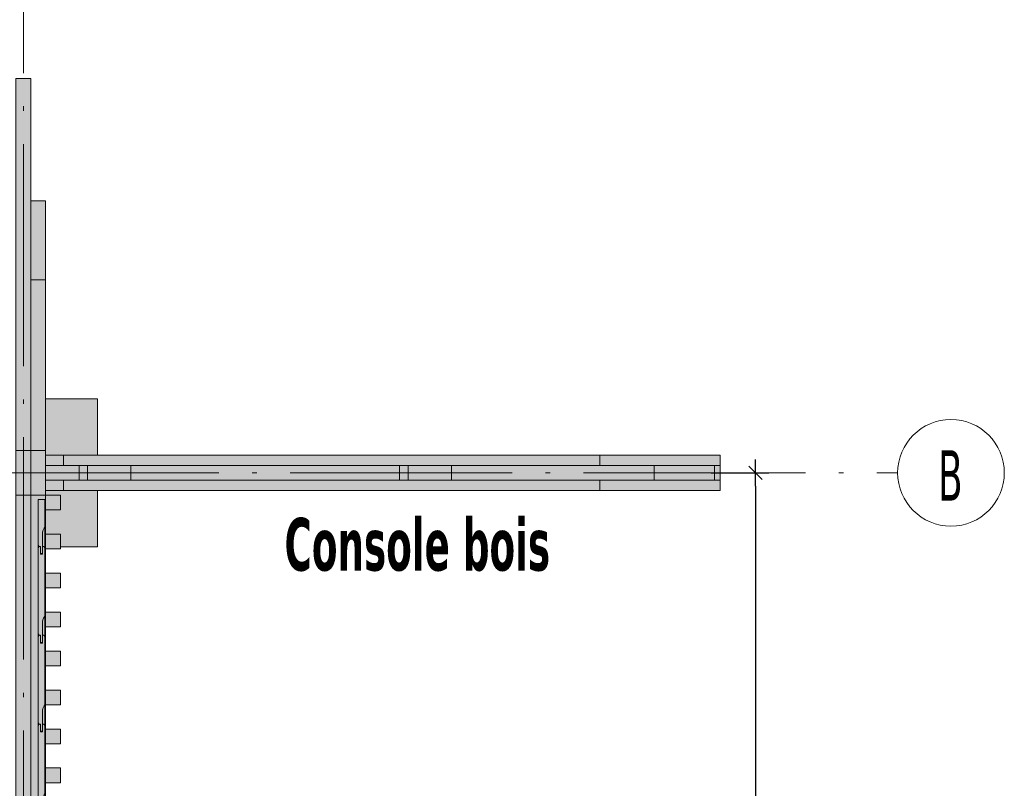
# Model space of a CAD drawing. Header units: millimetres. Extents: x 0 to 1517, y -116 to 725.
# Tile 95 of 256: x 785 to 829, y 135 to 169. Entities that reach past the tile are written whole.
import ezdxf

# ---------------------------------------------------------------- set-up
doc = ezdxf.new("R2010")
doc.units = ezdxf.units.MM
doc.linetypes.add('CADWORK_5', pattern=[13.2, 10, -1.5, 0.2, -1.5])
doc.layers.add('Ech.1_75', color=7, linetype='Continuous')
doc.styles.add('tahoma-', font='txt', dxfattribs={"height": 1})
doc.styles.add('tahoma-b', font='txt', dxfattribs={"height": 1})
doc.styles.add('tahoma-z-r', font='txt', dxfattribs={"width": 0.704918})
doc.dimstyles.new('ISO-25', dxfattribs={"dimtxt": 2.5, "dimasz": 2.5, "dimexe": 1.25, "dimexo": 0.625, "dimtad": 1, "dimtxsty": 'Standard', "dimcen": 2.5, "dimadec": 0, "dimazin": 0, "dimtfac": 1, "dimtmove": 0, "dimatfit": 3, "dimfxl": 1, "dimarcsym": 0})

# ---------------------------------------------------------------- blocks, each defined once
blk = doc.blocks.new('cw-dimension-symbol2')
at = {"color": 0, "linetype": 'Continuous', "lineweight": -2}
for p, q in [((-1, 0), (1, 0)), ((-0.5, -0.5), (0.5, 0.5))]:
    blk.add_line(p, q, dxfattribs=at)
blk = doc.blocks.new('*D211')
at = {"layer": 'Defpoints', "color": 0}
for p in [(816.193, 148.988), (816.193, 93.655), (818.193, 93.655)]:
    blk.add_point(p, dxfattribs=at)
at = {"layer": 'Ech.1_75', "color": 0, "linetype": 'Continuous', "lineweight": -2}
for p, q in [((816.193, 148.988), (818.793, 148.988)), ((818.193, 148.388), (818.193, 94.255)), ((816.193, 93.655), (818.793, 93.655))]:
    blk.add_line(p, q, dxfattribs=at)
at = {"layer": 'Ech.1_75', "color": 0, "lineweight": -2, "xscale": 0.6000000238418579, "yscale": 0.6000000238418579, "zscale": 0.6000000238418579}
for p, rotation in [((818.193, 148.988), 90), ((818.193, 93.655), 270)]:
    blk.add_blockref('cw-dimension-symbol2', p, dxfattribs=dict(at, rotation=rotation))
at = {"layer": 'Ech.1_75', "color": 7, "linetype": 'Continuous', "lineweight": 5, "insert": (815.943, 121.322), "char_height": 2.5, "attachment_point": 5, "rotation": 90, "style": 'tahoma-z-r'}
blk.add_mtext('4150', dxfattribs=at)

msp = doc.modelspace()

# ---------------------------------------------------------------- hatches: boundary and pattern name
at = {"layer": 'Ech.1_75', "linetype": 'Continuous', "lineweight": 5, "true_color": 0xd4c4b3, "transparency": 33554687}
for points in [[(784.916, 88.6), (785.582, 88.6), (785.582, 166.736), (784.916, 166.736), (784.916, 88.6)], [(785.582, 157.678), (786.249, 157.678), (786.249, 161.233), (785.582, 161.233), (785.582, 157.678)], [(785.582, 149.988), (786.249, 149.988), (786.249, 157.678), (785.582, 157.678), (785.582, 149.988)], [(786.249, 148.655), (787.752, 148.655), (787.752, 149.322), (786.249, 149.322), (786.249, 148.655)], [(790.08, 148.655), (802.179, 148.655), (802.179, 149.322), (790.08, 149.322), (790.08, 148.655)], [(804.508, 148.655), (813.633, 148.655), (813.633, 149.322), (804.508, 149.322), (804.508, 148.655)], [(816.607, 149.322), (816.349, 149.322), (816.349, 148.655), (816.607, 148.655), (816.607, 149.322)], [(785.582, 94.655), (785.916, 94.655), (785.916, 147.788), (786.209, 147.788), (786.209, 94.655), (786.249, 94.655), (786.249, 147.988), (785.582, 147.988), (785.582, 94.655)]]:
    msp.add_hatch(color=9, dxfattribs=at).paths.add_polyline_path(points)
at = {"layer": 'Ech.1_75', "linetype": 'Continuous', "lineweight": 5, "true_color": 0xf3f3f3, "transparency": 33554687}
for points in [[(788.582, 152.322), (786.249, 152.322), (786.249, 149.788), (788.582, 149.788), (788.582, 152.322)], [(788.582, 148.188), (786.249, 148.188), (786.249, 147.988), (786.916, 147.988), (786.916, 147.322), (786.249, 147.322), (786.249, 146.233), (786.916, 146.233), (786.916, 145.655), (788.582, 145.655), (788.582, 148.188)]]:
    msp.add_hatch(color=7, dxfattribs=at).paths.add_polyline_path(points)
at = {"layer": 'Ech.1_75', "linetype": 'Continuous', "lineweight": 5, "true_color": 0xf7d1b3, "transparency": 33554687}
for points in [[(785.582, 149.988), (784.916, 149.988), (784.916, 147.988), (785.582, 147.988), (785.582, 149.988)], [(787.752, 148.655), (788.14, 148.655), (788.14, 149.322), (787.752, 149.322), (787.752, 148.655)], [(788.14, 148.655), (790.08, 148.655), (790.08, 149.322), (788.14, 149.322), (788.14, 148.655)], [(802.179, 148.655), (802.568, 148.655), (802.568, 149.322), (802.179, 149.322), (802.179, 148.655)], [(802.568, 148.655), (804.508, 148.655), (804.508, 149.322), (802.568, 149.322), (802.568, 148.655)], [(813.633, 148.655), (816.349, 148.655), (816.349, 149.322), (813.633, 149.322), (813.633, 148.655)]]:
    msp.add_hatch(color=254, dxfattribs=at).paths.add_polyline_path(points)
at = {"layer": 'Ech.1_75', "linetype": 'Continuous', "lineweight": 5, "true_color": 0xe0c8b3, "transparency": 33554687}
msp.add_hatch(color=9, dxfattribs=at).paths.add_polyline_path([(786.249, 149.988), (785.582, 149.988), (785.582, 147.988), (786.249, 147.988), (786.249, 149.988)])
at = {"layer": 'Ech.1_75', "linetype": 'Continuous', "lineweight": 5, "true_color": 0xe3bbbb, "transparency": 33554687}
for points in [[(787.049, 149.788), (786.249, 149.788), (786.249, 149.322), (787.049, 149.322), (787.049, 149.788)], [(786.249, 148.188), (787.049, 148.188), (787.049, 148.655), (786.249, 148.655), (786.249, 148.188)]]:
    msp.add_hatch(color=9, dxfattribs=at).paths.add_polyline_path(points)
at = {"layer": 'Ech.1_75', "linetype": 'Continuous', "lineweight": 5, "true_color": 0xe0d9d1, "transparency": 33554687}
for points in [[(811.195, 149.788), (787.049, 149.788), (787.049, 149.322), (811.195, 149.322), (811.195, 149.788)], [(816.607, 149.788), (811.195, 149.788), (811.195, 149.322), (816.607, 149.322), (816.607, 149.788)], [(787.049, 148.188), (811.195, 148.188), (811.195, 148.655), (787.049, 148.655), (787.049, 148.188)], [(816.607, 148.655), (811.195, 148.655), (811.195, 148.188), (816.607, 148.188), (816.607, 148.655)]]:
    msp.add_hatch(color=254, dxfattribs=at).paths.add_polyline_path(points)
at = {"layer": 'Ech.1_75', "linetype": 'Continuous', "lineweight": 5, "true_color": 0xeae1d7, "transparency": 33554687}
for points in [[(785.956, 145.678), (786.022, 145.678), (786.022, 145.352), (786.102, 145.352), (786.102, 146.144), (786.102, 146.154), (786.106, 146.224), (786.115, 146.301), (786.131, 146.373), (786.152, 146.438), (786.179, 146.493), (786.209, 146.537), (786.209, 147.788), (785.916, 147.788), (785.916, 145.767), (785.956, 145.678)], [(786.102, 145.322), (786.109, 145.322), (786.109, 145.678), (786.169, 145.678), (786.209, 145.589), (786.209, 146.537), (786.179, 146.493), (786.152, 146.438), (786.131, 146.373), (786.115, 146.301), (786.106, 146.224), (786.102, 146.154), (786.102, 146.144), (786.102, 145.322)], [(785.916, 145.589), (785.956, 145.678), (785.916, 145.767), (785.916, 145.589)], [(786.109, 145.322), (786.016, 145.322), (786.016, 145.678), (785.956, 145.678), (785.916, 145.589), (785.916, 141.767), (785.956, 141.678), (786.022, 141.678), (786.022, 141.352), (786.102, 141.352), (786.102, 142.144), (786.102, 142.154), (786.106, 142.224), (786.115, 142.301), (786.131, 142.373), (786.152, 142.438), (786.179, 142.493), (786.209, 142.537), (786.209, 145.589), (786.169, 145.678), (786.109, 145.678), (786.109, 145.322)], [(786.022, 145.678), (786.016, 145.678), (786.016, 145.322), (786.022, 145.322), (786.022, 145.678)], [(786.022, 145.322), (786.102, 145.322), (786.102, 145.352), (786.022, 145.352), (786.022, 145.322)], [(786.102, 141.322), (786.109, 141.322), (786.109, 141.678), (786.169, 141.678), (786.209, 141.589), (786.209, 142.537), (786.179, 142.493), (786.152, 142.438), (786.131, 142.373), (786.115, 142.301), (786.106, 142.224), (786.102, 142.154), (786.102, 142.144), (786.102, 141.322)], [(785.916, 141.589), (785.956, 141.678), (785.916, 141.767), (785.916, 141.589)], [(786.109, 141.322), (786.016, 141.322), (786.016, 141.678), (785.956, 141.678), (785.916, 141.589), (785.916, 137.767), (785.956, 137.678), (786.022, 137.678), (786.022, 137.352), (786.102, 137.352), (786.102, 138.144), (786.102, 138.154), (786.106, 138.224), (786.115, 138.301), (786.131, 138.373), (786.152, 138.438), (786.179, 138.493), (786.209, 138.537), (786.209, 141.589), (786.169, 141.678), (786.109, 141.678), (786.109, 141.322)], [(786.022, 141.678), (786.016, 141.678), (786.016, 141.322), (786.022, 141.322), (786.022, 141.678)], [(786.022, 141.322), (786.102, 141.322), (786.102, 141.352), (786.022, 141.352), (786.022, 141.322)], [(786.102, 137.322), (786.109, 137.322), (786.109, 137.678), (786.169, 137.678), (786.209, 137.589), (786.209, 138.537), (786.179, 138.493), (786.152, 138.438), (786.131, 138.373), (786.115, 138.301), (786.106, 138.224), (786.102, 138.154), (786.102, 138.144), (786.102, 137.322)], [(785.916, 137.589), (785.956, 137.678), (785.916, 137.767), (785.916, 137.589)], [(786.109, 137.322), (786.016, 137.322), (786.016, 137.678), (785.956, 137.678), (785.916, 137.589), (785.916, 133.767), (785.956, 133.678), (786.022, 133.678), (786.022, 133.352), (786.102, 133.352), (786.102, 134.144), (786.102, 134.154), (786.106, 134.224), (786.115, 134.301), (786.131, 134.373), (786.152, 134.438), (786.179, 134.493), (786.209, 134.537), (786.209, 137.589), (786.169, 137.678), (786.109, 137.678), (786.109, 137.322)], [(786.022, 137.678), (786.016, 137.678), (786.016, 137.322), (786.022, 137.322), (786.022, 137.678)], [(786.022, 137.322), (786.102, 137.322), (786.102, 137.352), (786.022, 137.352), (786.022, 137.322)]]:
    msp.add_hatch(color=254, dxfattribs=at).paths.add_polyline_path(points)
at = {"layer": 'Ech.1_75', "linetype": 'Continuous', "lineweight": 5, "true_color": 0xeaddd7, "transparency": 33554687}
for points in [[(786.916, 147.988), (786.249, 147.988), (786.249, 147.322), (786.916, 147.322), (786.916, 147.988)], [(786.916, 146.233), (786.249, 146.233), (786.249, 145.566), (786.916, 145.566), (786.916, 146.233)], [(786.916, 144.477), (786.249, 144.477), (786.249, 143.811), (786.916, 143.811), (786.916, 144.477)], [(786.916, 142.722), (786.249, 142.722), (786.249, 142.055), (786.916, 142.055), (786.916, 142.722)], [(786.916, 140.966), (786.249, 140.966), (786.249, 140.3), (786.916, 140.3), (786.916, 140.966)], [(786.916, 139.211), (786.249, 139.211), (786.249, 138.544), (786.916, 138.544), (786.916, 139.211)], [(786.916, 137.455), (786.249, 137.455), (786.249, 136.788), (786.916, 136.788), (786.916, 137.455)], [(786.916, 135.7), (786.249, 135.7), (786.249, 135.033), (786.916, 135.033), (786.916, 135.7)]]:
    msp.add_hatch(color=254, dxfattribs=at).paths.add_polyline_path(points)

# ---------------------------------------------------------------- linework, layer by layer
at = {"layer": 'Ech.1_75', "color": 7, "linetype": 'CADWORK_5', "lineweight": 5}
msp.add_lwpolyline([(785.249, -97.012), (785.249, 215.655)], dxfattribs=at)
at = {"layer": 'Ech.1_75', "color": 7, "linetype": 'Continuous', "lineweight": 5}
for points in [[(784.916, 88.6), (785.582, 88.6), (785.582, 166.736), (784.916, 166.736), (784.916, 88.6)], [(785.582, 157.678), (786.249, 157.678), (786.249, 161.233), (785.582, 161.233), (785.582, 157.678)], [(785.582, 149.988), (786.249, 149.988), (786.249, 157.678), (785.582, 157.678), (785.582, 149.988)], [(788.582, 152.322), (786.249, 152.322), (786.249, 149.788), (788.582, 149.788), (788.582, 152.322)], [(785.582, 149.988), (784.916, 149.988), (784.916, 147.988), (785.582, 147.988), (785.582, 149.988)], [(786.249, 149.988), (785.582, 149.988), (785.582, 147.988), (786.249, 147.988), (786.249, 149.988)], [(787.049, 149.788), (786.249, 149.788), (786.249, 149.322), (787.049, 149.322), (787.049, 149.788)], [(811.195, 149.788), (787.049, 149.788), (787.049, 149.322), (811.195, 149.322), (811.195, 149.788)], [(816.607, 149.788), (811.195, 149.788), (811.195, 149.322), (816.607, 149.322), (816.607, 149.788)], [(786.249, 148.655), (787.752, 148.655), (787.752, 149.322), (786.249, 149.322), (786.249, 148.655)], [(787.752, 148.655), (788.14, 148.655), (788.14, 149.322), (787.752, 149.322), (787.752, 148.655)], [(788.14, 148.655), (790.08, 148.655), (790.08, 149.322), (788.14, 149.322), (788.14, 148.655)], [(790.08, 148.655), (802.179, 148.655), (802.179, 149.322), (790.08, 149.322), (790.08, 148.655)], [(802.179, 148.655), (802.568, 148.655), (802.568, 149.322), (802.179, 149.322), (802.179, 148.655)], [(802.568, 148.655), (804.508, 148.655), (804.508, 149.322), (802.568, 149.322), (802.568, 148.655)], [(804.508, 148.655), (813.633, 148.655), (813.633, 149.322), (804.508, 149.322), (804.508, 148.655)], [(813.633, 148.655), (816.349, 148.655), (816.349, 149.322), (813.633, 149.322), (813.633, 148.655)], [(816.607, 149.322), (816.349, 149.322), (816.349, 148.655), (816.607, 148.655), (816.607, 149.322)], [(786.249, 148.188), (787.049, 148.188), (787.049, 148.655), (786.249, 148.655), (786.249, 148.188)], [(787.049, 148.188), (811.195, 148.188), (811.195, 148.655), (787.049, 148.655), (787.049, 148.188)], [(816.607, 148.655), (811.195, 148.655), (811.195, 148.188), (816.607, 148.188), (816.607, 148.655)], [(788.582, 148.188), (786.249, 148.188), (786.249, 147.988), (786.916, 147.988), (786.916, 147.322), (786.249, 147.322), (786.249, 146.233), (786.916, 146.233), (786.916, 145.655), (788.582, 145.655), (788.582, 148.188)], [(785.582, 94.655), (785.916, 94.655), (785.916, 147.788), (786.209, 147.788), (786.209, 94.655), (786.249, 94.655), (786.249, 147.988), (785.582, 147.988), (785.582, 94.655)], [(785.956, 145.678), (786.022, 145.678), (786.022, 145.352), (786.102, 145.352), (786.102, 146.144), (786.102, 146.154), (786.106, 146.224), (786.115, 146.301), (786.131, 146.373), (786.152, 146.438), (786.179, 146.493), (786.209, 146.537), (786.209, 147.788), (785.916, 147.788), (785.916, 145.767), (785.956, 145.678)], [(786.916, 147.988), (786.249, 147.988), (786.249, 147.322), (786.916, 147.322), (786.916, 147.988)], [(786.102, 145.322), (786.109, 145.322), (786.109, 145.678), (786.169, 145.678), (786.209, 145.589), (786.209, 146.537), (786.179, 146.493), (786.152, 146.438), (786.131, 146.373), (786.115, 146.301), (786.106, 146.224), (786.102, 146.154), (786.102, 146.144), (786.102, 145.322)], [(786.916, 146.233), (786.249, 146.233), (786.249, 145.566), (786.916, 145.566), (786.916, 146.233)], [(785.916, 145.589), (785.956, 145.678), (785.916, 145.767), (785.916, 145.589)], [(786.109, 145.322), (786.016, 145.322), (786.016, 145.678), (785.956, 145.678), (785.916, 145.589), (785.916, 141.767), (785.956, 141.678), (786.022, 141.678), (786.022, 141.352), (786.102, 141.352), (786.102, 142.144), (786.102, 142.154), (786.106, 142.224), (786.115, 142.301), (786.131, 142.373), (786.152, 142.438), (786.179, 142.493), (786.209, 142.537), (786.209, 145.589), (786.169, 145.678), (786.109, 145.678), (786.109, 145.322)], [(786.022, 145.678), (786.016, 145.678), (786.016, 145.322), (786.022, 145.322), (786.022, 145.678)], [(786.022, 145.322), (786.102, 145.322), (786.102, 145.352), (786.022, 145.352), (786.022, 145.322)], [(786.916, 144.477), (786.249, 144.477), (786.249, 143.811), (786.916, 143.811), (786.916, 144.477)], [(786.916, 142.722), (786.249, 142.722), (786.249, 142.055), (786.916, 142.055), (786.916, 142.722)], [(786.102, 141.322), (786.109, 141.322), (786.109, 141.678), (786.169, 141.678), (786.209, 141.589), (786.209, 142.537), (786.179, 142.493), (786.152, 142.438), (786.131, 142.373), (786.115, 142.301), (786.106, 142.224), (786.102, 142.154), (786.102, 142.144), (786.102, 141.322)], [(785.916, 141.589), (785.956, 141.678), (785.916, 141.767), (785.916, 141.589)], [(786.109, 141.322), (786.016, 141.322), (786.016, 141.678), (785.956, 141.678), (785.916, 141.589), (785.916, 137.767), (785.956, 137.678), (786.022, 137.678), (786.022, 137.352), (786.102, 137.352), (786.102, 138.144), (786.102, 138.154), (786.106, 138.224), (786.115, 138.301), (786.131, 138.373), (786.152, 138.438), (786.179, 138.493), (786.209, 138.537), (786.209, 141.589), (786.169, 141.678), (786.109, 141.678), (786.109, 141.322)], [(786.022, 141.678), (786.016, 141.678), (786.016, 141.322), (786.022, 141.322), (786.022, 141.678)], [(786.022, 141.322), (786.102, 141.322), (786.102, 141.352), (786.022, 141.352), (786.022, 141.322)], [(786.916, 140.966), (786.249, 140.966), (786.249, 140.3), (786.916, 140.3), (786.916, 140.966)], [(786.916, 139.211), (786.249, 139.211), (786.249, 138.544), (786.916, 138.544), (786.916, 139.211)], [(786.102, 137.322), (786.109, 137.322), (786.109, 137.678), (786.169, 137.678), (786.209, 137.589), (786.209, 138.537), (786.179, 138.493), (786.152, 138.438), (786.131, 138.373), (786.115, 138.301), (786.106, 138.224), (786.102, 138.154), (786.102, 138.144), (786.102, 137.322)], [(785.916, 137.589), (785.956, 137.678), (785.916, 137.767), (785.916, 137.589)], [(786.109, 137.322), (786.016, 137.322), (786.016, 137.678), (785.956, 137.678), (785.916, 137.589), (785.916, 133.767), (785.956, 133.678), (786.022, 133.678), (786.022, 133.352), (786.102, 133.352), (786.102, 134.144), (786.102, 134.154), (786.106, 134.224), (786.115, 134.301), (786.131, 134.373), (786.152, 134.438), (786.179, 134.493), (786.209, 134.537), (786.209, 137.589), (786.169, 137.678), (786.109, 137.678), (786.109, 137.322)], [(786.022, 137.678), (786.016, 137.678), (786.016, 137.322), (786.022, 137.322), (786.022, 137.678)], [(786.916, 137.455), (786.249, 137.455), (786.249, 136.788), (786.916, 136.788), (786.916, 137.455)], [(786.022, 137.322), (786.102, 137.322), (786.102, 137.352), (786.022, 137.352), (786.022, 137.322)], [(786.916, 135.7), (786.249, 135.7), (786.249, 135.033), (786.916, 135.033), (786.916, 135.7)]]:
    msp.add_lwpolyline(points, close=True, dxfattribs=at)

# ---------------------------------------------------------------- dimensions: what is measured, and where the dimension line sits
dim = msp.add_linear_dim(base=(818.193, 93.655), p1=(816.193, 148.988), p2=(816.193, 93.655), angle=270, text='4150', dimstyle='ISO-25', override={"dimtxt": 2.5, "dimasz": 0.6, "dimexe": 0.6, "dimexo": 0, "dimgap": 0, "dimdec": 2, "dimlfac": 1, "dimtxsty": 'tahoma-z-r', "dimblk": 'cw-dimension-symbol2', "dimclrt": 7, "dimtmove": 2}, dxfattribs=at)
dim.commit()
dim.dimension.update_dxf_attribs({"geometry": '*D211', "text_midpoint": (815.943, 121.322), "dimtype": 161, "text_rotation": 90})

# ---------------------------------------------------------------- wipeouts: each hides what was drawn before it
at = {"linetype": 'Continuous'}
msp.add_wipeout([(826.991, 146.588), (827.007, 146.588), (827.022, 146.589), (827.037, 146.589), (827.052, 146.589), (827.067, 146.59), (827.082, 146.59), (827.097, 146.591), (827.112, 146.591), (827.127, 146.592), (827.142, 146.593), (827.157, 146.594), (827.172, 146.595), (827.187, 146.596), (827.202, 146.598), (827.217, 146.599), (827.232, 146.601), (827.247, 146.602), (827.262, 146.604), (827.277, 146.606), (827.292, 146.607), (827.307, 146.609), (827.322, 146.611), (827.337, 146.613), (827.352, 146.616), (827.367, 146.618), (827.382, 146.62), (827.397, 146.623), (827.412, 146.625), (827.426, 146.628), (827.441, 146.631), (827.456, 146.634), (827.471, 146.637), (827.486, 146.64), (827.5, 146.643), (827.515, 146.646), (827.53, 146.65), (827.544, 146.653), (827.559, 146.657), (827.574, 146.66), (827.588, 146.664), (827.603, 146.668), (827.618, 146.672), (827.632, 146.676), (827.647, 146.68), (827.661, 146.684), (827.676, 146.688), (827.69, 146.692), (827.704, 146.697), (827.719, 146.701), (827.733, 146.706), (827.747, 146.711), (827.762, 146.715), (827.776, 146.72), (827.79, 146.725), (827.804, 146.73), (827.819, 146.735), (827.833, 146.741), (827.847, 146.746), (827.861, 146.751), (827.875, 146.757), (827.889, 146.763), (827.903, 146.768), (827.917, 146.774), (827.931, 146.78), (827.945, 146.786), (827.958, 146.792), (827.972, 146.798), (827.986, 146.804), (828, 146.81), (828.013, 146.817), (828.027, 146.823), (828.041, 146.83), (828.054, 146.837), (828.068, 146.843), (828.081, 146.85), (828.094, 146.857), (828.108, 146.864), (828.121, 146.871), (828.134, 146.878), (828.148, 146.885), (828.161, 146.893), (828.174, 146.9), (828.187, 146.907), (828.2, 146.915), (828.213, 146.923), (828.226, 146.93), (828.239, 146.938), (828.252, 146.946), (828.265, 146.954), (828.277, 146.962), (828.29, 146.97), (828.303, 146.978), (828.315, 146.987), (828.328, 146.995), (828.34, 147.003), (828.353, 147.012), (828.365, 147.021), (828.378, 147.029), (828.39, 147.038), (828.402, 147.047), (828.414, 147.056), (828.426, 147.065), (828.439, 147.074), (828.451, 147.083), (828.462, 147.092), (828.474, 147.101), (828.486, 147.111), (828.498, 147.12), (828.51, 147.13), (828.521, 147.139), (828.533, 147.149), (828.544, 147.159), (828.556, 147.168), (828.567, 147.178), (828.579, 147.188), (828.59, 147.198), (828.601, 147.208), (828.612, 147.218), (828.623, 147.229), (828.634, 147.239), (828.645, 147.249), (828.656, 147.26), (828.667, 147.27), (828.678, 147.281), (828.689, 147.291), (828.699, 147.302), (828.71, 147.313), (828.72, 147.324), (828.731, 147.335), (828.741, 147.346), (828.751, 147.357), (828.762, 147.368), (828.772, 147.379), (828.782, 147.39), (828.792, 147.401), (828.802, 147.413), (828.812, 147.424), (828.821, 147.436), (828.831, 147.447), (828.841, 147.459), (828.85, 147.47), (828.86, 147.482), (828.869, 147.494), (828.879, 147.506), (828.888, 147.517), (828.897, 147.529), (828.906, 147.541), (828.915, 147.553), (828.924, 147.566), (828.933, 147.578), (828.942, 147.59), (828.951, 147.602), (828.959, 147.615), (828.968, 147.627), (828.976, 147.639), (828.985, 147.652), (828.993, 147.664), (829.002, 147.677), (829.01, 147.69), (829.018, 147.702), (829.026, 147.715), (829.034, 147.728), (829.042, 147.741), (829.05, 147.754), (829.057, 147.767), (829.065, 147.78), (829.072, 147.793), (829.08, 147.806), (829.087, 147.819), (829.095, 147.832), (829.102, 147.845), (829.109, 147.859), (829.116, 147.872), (829.123, 147.885), (829.13, 147.899), (829.137, 147.912), (829.143, 147.926), (829.15, 147.939), (829.157, 147.953), (829.163, 147.967), (829.169, 147.98), (829.176, 147.994), (829.182, 148.008), (829.188, 148.021), (829.194, 148.035), (829.2, 148.049), (829.206, 148.063), (829.212, 148.077), (829.217, 148.091), (829.223, 148.105), (829.228, 148.119), (829.234, 148.133), (829.239, 148.147), (829.244, 148.161), (829.25, 148.175), (829.255, 148.19), (829.26, 148.204), (829.265, 148.218), (829.269, 148.232), (829.274, 148.247), (829.279, 148.261), (829.283, 148.276), (829.288, 148.29), (829.292, 148.304), (829.296, 148.319), (829.3, 148.333), (829.304, 148.348), (829.308, 148.362), (829.312, 148.377), (829.316, 148.392), (829.32, 148.406), (829.323, 148.421), (829.327, 148.436), (829.33, 148.45), (829.334, 148.465), (829.337, 148.48), (829.34, 148.494), (829.343, 148.509), (829.346, 148.524), (829.349, 148.539), (829.352, 148.554), (829.354, 148.568), (829.357, 148.583), (829.36, 148.598), (829.362, 148.613), (829.364, 148.628), (829.366, 148.643), (829.369, 148.658), (829.371, 148.673), (829.373, 148.688), (829.374, 148.703), (829.376, 148.718), (829.378, 148.733), (829.379, 148.748), (829.381, 148.763), (829.382, 148.778), (829.383, 148.793), (829.385, 148.808), (829.386, 148.823), (829.387, 148.838), (829.388, 148.853), (829.388, 148.868), (829.389, 148.883), (829.39, 148.898), (829.39, 148.913), (829.391, 148.928), (829.391, 148.943), (829.391, 148.958), (829.391, 148.973), (829.391, 148.988), (829.391, 149.004), (829.391, 149.019), (829.391, 149.034), (829.391, 149.049), (829.39, 149.064), (829.39, 149.079), (829.389, 149.094), (829.388, 149.109), (829.388, 149.124), (829.387, 149.139), (829.386, 149.154), (829.385, 149.169), (829.383, 149.184), (829.382, 149.199), (829.381, 149.214), (829.379, 149.229), (829.378, 149.244), (829.376, 149.259), (829.374, 149.274), (829.373, 149.289), (829.371, 149.304), (829.369, 149.319), (829.366, 149.334), (829.364, 149.349), (829.362, 149.364), (829.36, 149.379), (829.357, 149.394), (829.354, 149.408), (829.352, 149.423), (829.349, 149.438), (829.346, 149.453), (829.343, 149.468), (829.34, 149.483), (829.337, 149.497), (829.334, 149.512), (829.33, 149.527), (829.327, 149.541), (829.323, 149.556), (829.32, 149.571), (829.316, 149.585), (829.312, 149.6), (829.308, 149.614), (829.304, 149.629), (829.3, 149.644), (829.296, 149.658), (829.292, 149.672), (829.288, 149.687), (829.283, 149.701), (829.279, 149.716), (829.274, 149.73), (829.269, 149.744), (829.265, 149.759), (829.26, 149.773), (829.255, 149.787), (829.25, 149.801), (829.244, 149.816), (829.239, 149.83), (829.234, 149.844), (829.228, 149.858), (829.223, 149.872), (829.217, 149.886), (829.212, 149.9), (829.206, 149.914), (829.2, 149.928), (829.194, 149.942), (829.188, 149.955), (829.182, 149.969), (829.176, 149.983), (829.169, 149.997), (829.163, 150.01), (829.157, 150.024), (829.15, 150.038), (829.143, 150.051), (829.137, 150.065), (829.13, 150.078), (829.123, 150.091), (829.116, 150.105), (829.109, 150.118), (829.102, 150.131), (829.095, 150.145), (829.087, 150.158), (829.08, 150.171), (829.072, 150.184), (829.065, 150.197), (829.057, 150.21), (829.05, 150.223), (829.042, 150.236), (829.034, 150.249), (829.026, 150.262), (829.018, 150.274), (829.01, 150.287), (829.002, 150.3), (828.993, 150.312), (828.985, 150.325), (828.976, 150.337), (828.968, 150.35), (828.959, 150.362), (828.951, 150.375), (828.942, 150.387), (828.933, 150.399), (828.924, 150.411), (828.915, 150.423), (828.906, 150.435), (828.897, 150.447), (828.888, 150.459), (828.879, 150.471), (828.869, 150.483), (828.86, 150.495), (828.85, 150.507), (828.841, 150.518), (828.831, 150.53), (828.821, 150.541), (828.812, 150.553), (828.802, 150.564), (828.792, 150.576), (828.782, 150.587), (828.772, 150.598), (828.762, 150.609), (828.751, 150.62), (828.741, 150.631), (828.731, 150.642), (828.72, 150.653), (828.71, 150.664), (828.699, 150.675), (828.689, 150.685), (828.678, 150.696), (828.667, 150.707), (828.656, 150.717), (828.645, 150.728), (828.634, 150.738), (828.623, 150.748), (828.612, 150.758), (828.601, 150.769), (828.59, 150.779), (828.579, 150.789), (828.567, 150.799), (828.556, 150.809), (828.544, 150.818), (828.533, 150.828), (828.521, 150.838), (828.51, 150.847), (828.498, 150.857), (828.486, 150.866), (828.474, 150.876), (828.462, 150.885), (828.451, 150.894), (828.439, 150.903), (828.426, 150.912), (828.414, 150.921), (828.402, 150.93), (828.39, 150.939), (828.378, 150.948), (828.365, 150.956), (828.353, 150.965), (828.34, 150.973), (828.328, 150.982), (828.315, 150.99), (828.303, 150.999), (828.29, 151.007), (828.277, 151.015), (828.265, 151.023), (828.252, 151.031), (828.239, 151.039), (828.226, 151.047), (828.213, 151.054), (828.2, 151.062), (828.187, 151.069), (828.174, 151.077), (828.161, 151.084), (828.148, 151.092), (828.134, 151.099), (828.121, 151.106), (828.108, 151.113), (828.094, 151.12), (828.081, 151.127), (828.068, 151.134), (828.054, 151.14), (828.041, 151.147), (828.027, 151.154), (828.013, 151.16), (828, 151.166), (827.986, 151.173), (827.972, 151.179), (827.958, 151.185), (827.945, 151.191), (827.931, 151.197), (827.917, 151.203), (827.903, 151.209), (827.889, 151.214), (827.875, 151.22), (827.861, 151.225), (827.847, 151.231), (827.833, 151.236), (827.819, 151.241), (827.804, 151.247), (827.79, 151.252), (827.776, 151.257), (827.762, 151.261), (827.747, 151.266), (827.733, 151.271), (827.719, 151.276), (827.704, 151.28), (827.69, 151.285), (827.676, 151.289), (827.661, 151.293), (827.647, 151.297), (827.632, 151.301), (827.618, 151.305), (827.603, 151.309), (827.588, 151.313), (827.574, 151.317), (827.559, 151.32), (827.544, 151.324), (827.53, 151.327), (827.515, 151.331), (827.5, 151.334), (827.486, 151.337), (827.471, 151.34), (827.456, 151.343), (827.441, 151.346), (827.426, 151.349), (827.412, 151.351), (827.397, 151.354), (827.382, 151.356), (827.367, 151.359), (827.352, 151.361), (827.337, 151.363), (827.322, 151.366), (827.307, 151.368), (827.292, 151.37), (827.277, 151.371), (827.262, 151.373), (827.247, 151.375), (827.232, 151.376), (827.217, 151.378), (827.202, 151.379), (827.187, 151.38), (827.172, 151.382), (827.157, 151.383), (827.142, 151.384), (827.127, 151.385), (827.112, 151.385), (827.097, 151.386), (827.082, 151.387), (827.067, 151.387), (827.052, 151.388), (827.037, 151.388), (827.022, 151.388), (827.007, 151.388), (826.991, 151.388), (826.976, 151.388), (826.961, 151.388), (826.946, 151.388), (826.931, 151.388), (826.916, 151.387), (826.901, 151.387), (826.886, 151.386), (826.871, 151.385), (826.856, 151.385), (826.841, 151.384), (826.826, 151.383), (826.811, 151.382), (826.796, 151.38), (826.781, 151.379), (826.766, 151.378), (826.751, 151.376), (826.736, 151.375), (826.721, 151.373), (826.706, 151.371), (826.691, 151.37), (826.676, 151.368), (826.661, 151.366), (826.646, 151.363), (826.631, 151.361), (826.616, 151.359), (826.601, 151.356), (826.586, 151.354), (826.571, 151.351), (826.557, 151.349), (826.542, 151.346), (826.527, 151.343), (826.512, 151.34), (826.497, 151.337), (826.483, 151.334), (826.468, 151.331), (826.453, 151.327), (826.439, 151.324), (826.424, 151.32), (826.409, 151.317), (826.395, 151.313), (826.38, 151.309), (826.365, 151.305), (826.351, 151.301), (826.336, 151.297), (826.322, 151.293), (826.307, 151.289), (826.293, 151.285), (826.279, 151.28), (826.264, 151.276), (826.25, 151.271), (826.236, 151.266), (826.221, 151.261), (826.207, 151.257), (826.193, 151.252), (826.179, 151.247), (826.164, 151.241), (826.15, 151.236), (826.136, 151.231), (826.122, 151.225), (826.108, 151.22), (826.094, 151.214), (826.08, 151.209), (826.066, 151.203), (826.052, 151.197), (826.038, 151.191), (826.025, 151.185), (826.011, 151.179), (825.997, 151.173), (825.983, 151.166), (825.97, 151.16), (825.956, 151.154), (825.942, 151.147), (825.929, 151.14), (825.915, 151.134), (825.902, 151.127), (825.889, 151.12), (825.875, 151.113), (825.862, 151.106), (825.849, 151.099), (825.835, 151.092), (825.822, 151.084), (825.809, 151.077), (825.796, 151.069), (825.783, 151.062), (825.77, 151.054), (825.757, 151.047), (825.744, 151.039), (825.731, 151.031), (825.718, 151.023), (825.706, 151.015), (825.693, 151.007), (825.68, 150.999), (825.668, 150.99), (825.655, 150.982), (825.642, 150.973), (825.63, 150.965), (825.618, 150.956), (825.605, 150.948), (825.593, 150.939), (825.581, 150.93), (825.569, 150.921), (825.557, 150.912), (825.544, 150.903), (825.532, 150.894), (825.521, 150.885), (825.509, 150.876), (825.497, 150.866), (825.485, 150.857), (825.473, 150.847), (825.462, 150.838), (825.45, 150.828), (825.439, 150.818), (825.427, 150.809), (825.416, 150.799), (825.404, 150.789), (825.393, 150.779), (825.382, 150.769), (825.371, 150.758), (825.36, 150.748), (825.349, 150.738), (825.338, 150.728), (825.327, 150.717), (825.316, 150.707), (825.305, 150.696), (825.294, 150.685), (825.284, 150.675), (825.273, 150.664), (825.263, 150.653), (825.252, 150.642), (825.242, 150.631), (825.232, 150.62), (825.221, 150.609), (825.211, 150.598), (825.201, 150.587), (825.191, 150.576), (825.181, 150.564), (825.171, 150.553), (825.162, 150.541), (825.152, 150.53), (825.142, 150.518), (825.133, 150.507), (825.123, 150.495), (825.114, 150.483), (825.104, 150.471), (825.095, 150.459), (825.086, 150.447), (825.077, 150.435), (825.068, 150.423), (825.059, 150.411), (825.05, 150.399), (825.041, 150.387), (825.032, 150.375), (825.024, 150.362), (825.015, 150.35), (825.007, 150.337), (824.998, 150.325), (824.99, 150.312), (824.981, 150.3), (824.973, 150.287), (824.965, 150.274), (824.957, 150.262), (824.949, 150.249), (824.941, 150.236), (824.933, 150.223), (824.926, 150.21), (824.918, 150.197), (824.911, 150.184), (824.903, 150.171), (824.896, 150.158), (824.888, 150.145), (824.881, 150.131), (824.874, 150.118), (824.867, 150.105), (824.86, 150.091), (824.853, 150.078), (824.846, 150.065), (824.84, 150.051), (824.833, 150.038), (824.826, 150.024), (824.82, 150.01), (824.814, 149.997), (824.807, 149.983), (824.801, 149.969), (824.795, 149.955), (824.789, 149.942), (824.783, 149.928), (824.777, 149.914), (824.771, 149.9), (824.766, 149.886), (824.76, 149.872), (824.755, 149.858), (824.749, 149.844), (824.744, 149.83), (824.739, 149.816), (824.733, 149.801), (824.728, 149.787), (824.723, 149.773), (824.718, 149.759), (824.714, 149.744), (824.709, 149.73), (824.704, 149.716), (824.7, 149.701), (824.695, 149.687), (824.691, 149.672), (824.687, 149.658), (824.683, 149.644), (824.679, 149.629), (824.675, 149.614), (824.671, 149.6), (824.667, 149.585), (824.663, 149.571), (824.66, 149.556), (824.656, 149.541), (824.653, 149.527), (824.649, 149.512), (824.646, 149.497), (824.643, 149.483), (824.64, 149.468), (824.637, 149.453), (824.634, 149.438), (824.631, 149.423), (824.629, 149.408), (824.626, 149.394), (824.623, 149.379), (824.621, 149.364), (824.619, 149.349), (824.617, 149.334), (824.614, 149.319), (824.612, 149.304), (824.61, 149.289), (824.609, 149.274), (824.607, 149.259), (824.605, 149.244), (824.604, 149.229), (824.602, 149.214), (824.601, 149.199), (824.6, 149.184), (824.598, 149.169), (824.597, 149.154), (824.596, 149.139), (824.595, 149.124), (824.595, 149.109), (824.594, 149.094), (824.593, 149.079), (824.593, 149.064), (824.592, 149.049), (824.592, 149.034), (824.592, 149.019), (824.592, 149.004), (824.591, 148.988), (824.592, 148.973), (824.592, 148.958), (824.592, 148.943), (824.592, 148.928), (824.593, 148.913), (824.593, 148.898), (824.594, 148.883), (824.595, 148.868), (824.595, 148.853), (824.596, 148.838), (824.597, 148.823), (824.598, 148.808), (824.6, 148.793), (824.601, 148.778), (824.602, 148.763), (824.604, 148.748), (824.605, 148.733), (824.607, 148.718), (824.609, 148.703), (824.61, 148.688), (824.612, 148.673), (824.614, 148.658), (824.617, 148.643), (824.619, 148.628), (824.621, 148.613), (824.623, 148.598), (824.626, 148.583), (824.629, 148.568), (824.631, 148.554), (824.634, 148.539), (824.637, 148.524), (824.64, 148.509), (824.643, 148.494), (824.646, 148.48), (824.649, 148.465), (824.653, 148.45), (824.656, 148.436), (824.66, 148.421), (824.663, 148.406), (824.667, 148.392), (824.671, 148.377), (824.675, 148.362), (824.679, 148.348), (824.683, 148.333), (824.687, 148.319), (824.691, 148.304), (824.695, 148.29), (824.7, 148.276), (824.704, 148.261), (824.709, 148.247), (824.714, 148.232), (824.718, 148.218), (824.723, 148.204), (824.728, 148.19), (824.733, 148.175), (824.739, 148.161), (824.744, 148.147), (824.749, 148.133), (824.755, 148.119), (824.76, 148.105), (824.766, 148.091), (824.771, 148.077), (824.777, 148.063), (824.783, 148.049), (824.789, 148.035), (824.795, 148.021), (824.801, 148.008), (824.807, 147.994), (824.814, 147.98), (824.82, 147.967), (824.826, 147.953), (824.833, 147.939), (824.84, 147.926), (824.846, 147.912), (824.853, 147.899), (824.86, 147.885), (824.867, 147.872), (824.874, 147.859), (824.881, 147.845), (824.888, 147.832), (824.896, 147.819), (824.903, 147.806), (824.911, 147.793), (824.918, 147.78), (824.926, 147.767), (824.933, 147.754), (824.941, 147.741), (824.949, 147.728), (824.957, 147.715), (824.965, 147.702), (824.973, 147.69), (824.981, 147.677), (824.99, 147.664), (824.998, 147.652), (825.007, 147.639), (825.015, 147.627), (825.024, 147.615), (825.032, 147.602), (825.041, 147.59), (825.05, 147.578), (825.059, 147.566), (825.068, 147.553), (825.077, 147.541), (825.086, 147.529), (825.095, 147.517), (825.104, 147.506), (825.114, 147.494), (825.123, 147.482), (825.133, 147.47), (825.142, 147.459), (825.152, 147.447), (825.162, 147.436), (825.171, 147.424), (825.181, 147.413), (825.191, 147.401), (825.201, 147.39), (825.211, 147.379), (825.221, 147.368), (825.232, 147.357), (825.242, 147.346), (825.252, 147.335), (825.263, 147.324), (825.273, 147.313), (825.284, 147.302), (825.294, 147.291), (825.305, 147.281), (825.316, 147.27), (825.327, 147.26), (825.338, 147.249), (825.349, 147.239), (825.36, 147.229), (825.371, 147.218), (825.382, 147.208), (825.393, 147.198), (825.404, 147.188), (825.416, 147.178), (825.427, 147.168), (825.439, 147.159), (825.45, 147.149), (825.462, 147.139), (825.473, 147.13), (825.485, 147.12), (825.497, 147.111), (825.509, 147.101), (825.521, 147.092), (825.532, 147.083), (825.544, 147.074), (825.557, 147.065), (825.569, 147.056), (825.581, 147.047), (825.593, 147.038), (825.605, 147.029), (825.618, 147.021), (825.63, 147.012), (825.642, 147.003), (825.655, 146.995), (825.668, 146.987), (825.68, 146.978), (825.693, 146.97), (825.706, 146.962), (825.718, 146.954), (825.731, 146.946), (825.744, 146.938), (825.757, 146.93), (825.77, 146.923), (825.783, 146.915), (825.796, 146.907), (825.809, 146.9), (825.822, 146.893), (825.835, 146.885), (825.849, 146.878), (825.862, 146.871), (825.875, 146.864), (825.889, 146.857), (825.902, 146.85), (825.915, 146.843), (825.929, 146.837), (825.942, 146.83), (825.956, 146.823), (825.97, 146.817), (825.983, 146.81), (825.997, 146.804), (826.011, 146.798), (826.025, 146.792), (826.038, 146.786), (826.052, 146.78), (826.066, 146.774), (826.08, 146.768), (826.094, 146.763), (826.108, 146.757), (826.122, 146.751), (826.136, 146.746), (826.15, 146.741), (826.164, 146.735), (826.179, 146.73), (826.193, 146.725), (826.207, 146.72), (826.221, 146.715), (826.236, 146.711), (826.25, 146.706), (826.264, 146.701), (826.279, 146.697), (826.293, 146.692), (826.307, 146.688), (826.322, 146.684), (826.336, 146.68), (826.351, 146.676), (826.365, 146.672), (826.38, 146.668), (826.395, 146.664), (826.409, 146.66), (826.424, 146.657), (826.439, 146.653), (826.453, 146.65), (826.468, 146.646), (826.483, 146.643), (826.497, 146.64), (826.512, 146.637), (826.527, 146.634), (826.542, 146.631), (826.557, 146.628), (826.571, 146.625), (826.586, 146.623), (826.601, 146.62), (826.616, 146.618), (826.631, 146.616), (826.646, 146.613), (826.661, 146.611), (826.676, 146.609), (826.691, 146.607), (826.706, 146.606), (826.721, 146.604), (826.736, 146.602), (826.751, 146.601), (826.766, 146.599), (826.781, 146.598), (826.796, 146.596), (826.811, 146.595), (826.826, 146.594), (826.841, 146.593), (826.856, 146.592), (826.871, 146.591), (826.886, 146.591), (826.901, 146.59), (826.916, 146.59), (826.931, 146.589), (826.946, 146.589), (826.961, 146.589), (826.976, 146.588)], dxfattribs=at).dxf.layer = 'Ech.1_75'

# ---------------------------------------------------------------- next in the draw order: linework, layer by layer
at = {"layer": 'Ech.1_75', "color": 7, "linetype": 'CADWORK_5', "lineweight": 5}
msp.add_lwpolyline([(665.249, 148.988), (824.591, 148.988)], dxfattribs=at)
at = {"layer": 'Ech.1_75', "color": 7, "lineweight": 5}
msp.add_circle((826.991, 148.988), 2.4, dxfattribs=at)

# ---------------------------------------------------------------- next in the draw order: texts
at = {"layer": 'Ech.1_75', "color": 7, "linetype": 'Continuous', "style": 'tahoma-', "width": 0.6}
msp.add_text('B', height=2.267, dxfattribs=at).set_placement((826.413, 147.738))
at = {"layer": 'Ech.1_75', "color": 7, "linetype": 'Continuous', "char_height": 2.5, "attachment_point": 1, "bg_fill": 3, "box_fill_scale": 1.15, "bg_fill_color": 256, "bg_fill_true_color": 13158600, "bg_fill_transparency": 33554687}
for s, insert, style in [('\\A1;\\fTahoma|b0|i0;\\W0.600000;\\H2.376300;Treilli de stabilité 120x120', (750.244, 146.662), 'tahoma-'), ('\\A1;\\fTahoma|b1|i0;\\W0.600000;\\H2.369800;Console bois', (797, 146.959), 'tahoma-b')]:
    msp.add_mtext(s, dxfattribs=dict(at, insert=insert, style=style))

doc.saveas('drawing.dxf')
